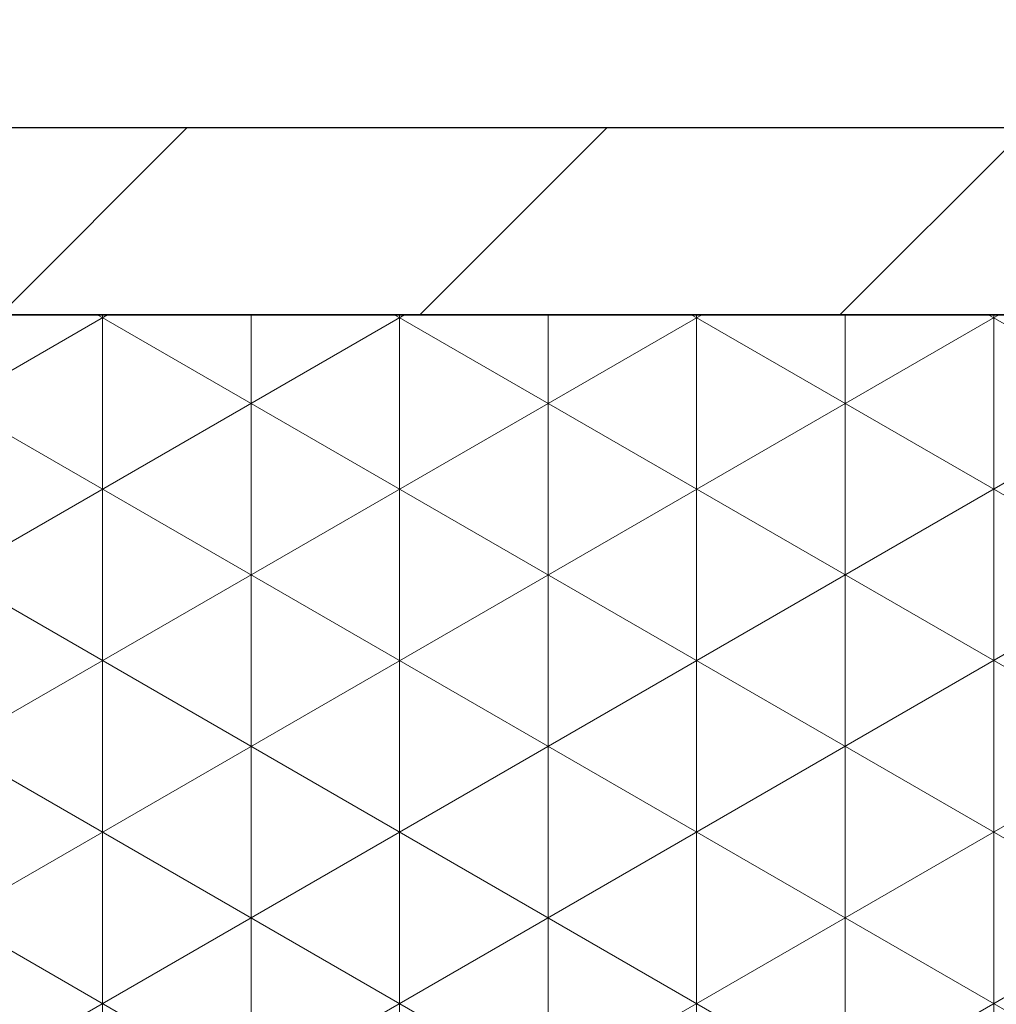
# Model space of a CAD drawing. Header units: millimetres. Extents: x 58700 to 76644, y 972 to 11123.
# Tile 172 of 256: x 62225 to 62235, y 7283 to 7294. Entities that reach past the tile are written whole.
import ezdxf

# ---------------------------------------------------------------- set-up
doc = ezdxf.new("R2010")
doc.units = ezdxf.units.MM

msp = doc.modelspace()

# ---------------------------------------------------------------- hatches: boundary and pattern name
at = {"lineweight": 13}
h = msp.add_hatch(dxfattribs=at)
h.set_pattern_fill('ANSI33', color=256, scale=50, style=0)
h.set_pattern_definition([(45, (-737.5, -83.74), (-224.5064, 224.5064), []), (45, (-513, -83.74), (-224.5064, 224.5064), [158.75, -79.375])])
h.paths.add_polyline_path([(62007.08351, 7097.51177), (62407.08355, 7097.51177), (62407.08352, 7255.04828), (62402.08077, 7255.04828), (62402.08077, 7274.80127), (62007.08351, 7274.80127)])
h.paths.add_polyline_path([(62385.84452, 7570.31053), (62385.84452, 7492.87828), (62037.07204, 7492.87828), (62037.07204, 7570.31053)], flags=16)
h.paths.add_polyline_path([(62665.49564, 7274.80127), (62665.49564, 7633.59965), (62453.28351, 7630.76385), (62453.28351, 7460.91533), (62503.28351, 7460.91533), (62503.28351, 7450.91533), (62453.28351, 7450.91533), (62453.28351, 7274.80127)])
h.paths.add_polyline_path([(62410.88351, 7450.91533), (62360.88351, 7450.91533), (62360.88351, 7460.91533), (62410.88351, 7460.91533), (62410.88351, 7630.19726), (62031.00596, 7625.12095), (62007.08351, 7601.1985), (62007.08351, 7290.80127), (62124.58214, 7290.80127), (62124.58214, 7292.80127), (62284.58214, 7292.80127), (62284.58214, 7290.80127), (62410.88351, 7290.80127)])
h.paths.add_polyline_path([(62083.36987, 7308.26795), (62083.36987, 7416.70533), (62304.40323, 7416.70533), (62304.40323, 7308.26795)])
at = {"lineweight": 9}
h = msp.add_hatch(dxfattribs=at)
h.set_pattern_fill('ANSI31', color=256)
h.set_pattern_definition([(45, (-737.497, -83.7406), (-2.24506403, 2.24506403), [])])
h.paths.add_polyline_path([(62284.58214, 7292.80127), (62124.58214, 7292.80127), (62124.58214, 7290.80127), (62284.58214, 7290.80127)])
h = msp.add_hatch(dxfattribs=at)
h.set_pattern_fill('NET3', color=256, scale=0.5, angle=90)
h.set_pattern_definition([(90, (-737.497, -83.7406), (-1.5875, 1e-16), []), (150, (-737.497, -83.7406), (-0.79375, -1.37481533), []), (210, (-737.497, -83.7406), (0.79375, -1.37481533), [])])
h.paths.add_polyline_path([(62244.58214, 7290.80127), (62164.58214, 7290.80127), (62164.58214, 7274.80127), (62244.58214, 7274.80127)])

# ---------------------------------------------------------------- linework, layer by layer
msp.add_line((62007.08351, 7290.80127), (62409.66918, 7290.80127))
for points in [[(62124.58214, 7290.80127), (62284.58214, 7290.80127), (62284.58214, 7292.80127), (62124.58214, 7292.80127)], [(62164.58214, 7274.80127), (62244.58214, 7274.80127), (62244.58214, 7290.80127), (62164.58214, 7290.80127)]]:
    msp.add_lwpolyline(points, close=True)

doc.saveas('drawing.dxf')
